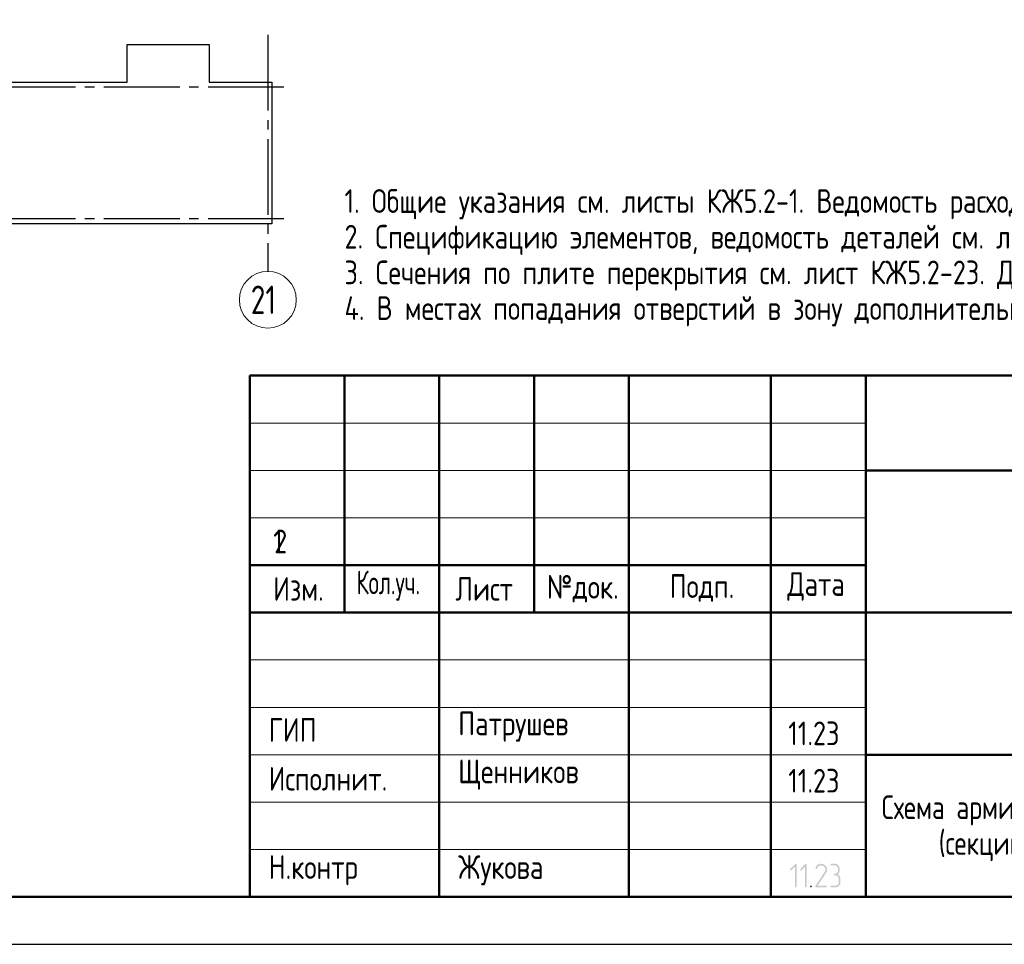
# Model space of a CAD drawing. Header units: millimetres. Extents: x 0 to 32559, y 0 to 42000.
# Tile 2 of 13: x 8272 to 18663, y 0 to 9755. Entities that reach past the tile are written whole.
import ezdxf

# ---------------------------------------------------------------- set-up
doc = ezdxf.new("R2010")
doc.units = ezdxf.units.MM
doc.linetypes.add('______5', pattern=[1100, 800, -100, 100, -100])
doc.layers.add('Standard', color=7, linetype='Continuous', lineweight=25)
doc.layers.add('Оси', color=40, linetype='______5', lineweight=18)
doc.styles.add('GOST 2.304-81', font='txt')
doc.styles.add('ISOCPEUR', font='txt')

msp = doc.modelspace()

# ---------------------------------------------------------------- hatches: boundary and pattern name
at = {"layer": 'Standard', "linetype": 'Continuous', "lineweight": 25, "transparency": 33554687}
for points in [[(16472, 610), (16472, 609), (16472, 608), (16472, 607), (16471, 606), (16471, 605), (16471, 605), (16470, 604), (16469, 603), (16468, 602), (16467, 602), (16465, 601), (16463, 601), (16463, 601), (16462, 601), (16461, 601), (16461, 602), (16460, 602), (16459, 602), (16458, 603), (16457, 603), (16456, 604), (16456, 605), (16455, 605), (16455, 606), (16455, 607), (16454, 608), (16454, 609), (16454, 610), (16454, 820), (16416, 782), (16415, 780), (16413, 780), (16412, 779), (16410, 779), (16408, 779), (16407, 780), (16405, 780), (16404, 782), (16402, 783), (16402, 785), (16401, 786), (16401, 788), (16401, 788), (16401, 789), (16401, 790), (16402, 790), (16402, 791), (16402, 792), (16403, 793), (16404, 794), (16457, 848), (16458, 849), (16460, 849), (16461, 850), (16463, 850), (16465, 850), (16466, 849), (16468, 849), (16469, 848), (16470, 847), (16470, 846), (16471, 846), (16471, 845), (16472, 844), (16472, 843), (16472, 842), (16472, 841)], [(16578, 610), (16578, 609), (16578, 608), (16578, 607), (16578, 606), (16578, 605), (16577, 605), (16577, 604), (16576, 603), (16575, 602), (16573, 602), (16572, 601), (16570, 601), (16569, 601), (16569, 601), (16568, 601), (16567, 602), (16566, 602), (16565, 602), (16565, 603), (16563, 603), (16563, 604), (16562, 605), (16562, 605), (16561, 606), (16561, 607), (16561, 608), (16561, 609), (16561, 610), (16561, 820), (16523, 782), (16521, 780), (16520, 780), (16518, 779), (16517, 779), (16515, 779), (16513, 780), (16512, 780), (16510, 782), (16509, 783), (16508, 785), (16508, 786), (16508, 788), (16508, 788), (16508, 789), (16508, 790), (16508, 790), (16509, 791), (16509, 792), (16510, 793), (16510, 794), (16563, 848), (16565, 849), (16566, 849), (16568, 850), (16569, 850), (16571, 850), (16573, 849), (16574, 849), (16576, 848), (16576, 847), (16577, 846), (16577, 846), (16578, 845), (16578, 844), (16578, 843), (16578, 842), (16578, 841)], [(16782, 601), (16676, 601), (16675, 601), (16673, 602), (16671, 603), (16670, 604), (16669, 606), (16668, 607), (16667, 609), (16667, 611), (16667, 612), (16668, 613), (16668, 614), (16669, 615), (16766, 763), (16770, 770), (16773, 776), (16774, 779), (16774, 782), (16775, 786), (16775, 789), (16775, 791), (16775, 793), (16774, 795), (16774, 798), (16773, 800), (16773, 802), (16772, 804), (16771, 805), (16770, 807), (16769, 809), (16768, 811), (16767, 813), (16765, 814), (16764, 816), (16762, 818), (16760, 819), (16759, 821), (16757, 822), (16755, 823), (16753, 824), (16751, 826), (16749, 827), (16747, 828), (16745, 828), (16743, 829), (16741, 830), (16739, 831), (16736, 831), (16734, 831), (16732, 832), (16730, 832), (16728, 832), (16724, 832), (16721, 831), (16718, 831), (16716, 830), (16713, 829), (16710, 828), (16707, 827), (16705, 825), (16702, 823), (16700, 821), (16697, 819), (16695, 816), (16693, 813), (16691, 809), (16689, 806), (16688, 802), (16687, 800), (16686, 799), (16685, 798), (16684, 798), (16684, 797), (16682, 797), (16681, 796), (16680, 796), (16678, 796), (16676, 797), (16674, 797), (16673, 798), (16672, 799), (16672, 800), (16671, 800), (16671, 801), (16671, 802), (16670, 803), (16670, 804), (16670, 805), (16671, 808), (16672, 811), (16673, 813), (16674, 816), (16675, 818), (16676, 820), (16678, 823), (16679, 825), (16680, 827), (16682, 829), (16683, 831), (16685, 832), (16687, 834), (16688, 836), (16690, 837), (16692, 839), (16694, 840), (16698, 843), (16701, 844), (16705, 846), (16709, 848), (16713, 849), (16718, 849), (16722, 850), (16727, 850), (16730, 850), (16733, 850), (16736, 849), (16739, 849), (16742, 848), (16745, 848), (16748, 847), (16751, 846), (16754, 845), (16756, 843), (16759, 842), (16762, 840), (16764, 839), (16767, 837), (16770, 835), (16772, 833), (16775, 830), (16777, 828), (16779, 825), (16781, 823), (16783, 820), (16785, 818), (16787, 815), (16788, 812), (16789, 810), (16790, 807), (16791, 804), (16792, 801), (16792, 798), (16793, 795), (16793, 792), (16793, 789), (16793, 784), (16792, 780), (16792, 776), (16790, 772), (16790, 770), (16789, 767), (16788, 765), (16787, 763), (16786, 760), (16784, 758), (16783, 755), (16781, 753), (16693, 619), (16782, 619), (16784, 619), (16786, 618), (16787, 618), (16788, 616), (16790, 615), (16791, 613), (16791, 612), (16791, 610), (16791, 609), (16791, 607), (16790, 606), (16789, 604), (16788, 603), (16788, 603), (16787, 602), (16786, 602), (16785, 602), (16784, 601), (16783, 601)], [(16905, 737), (16908, 736), (16911, 734), (16914, 732), (16916, 730), (16919, 727), (16921, 724), (16923, 722), (16925, 718), (16927, 715), (16929, 712), (16930, 708), (16932, 705), (16933, 701), (16933, 697), (16934, 694), (16934, 690), (16934, 655), (16934, 652), (16933, 649), (16933, 646), (16933, 644), (16932, 641), (16931, 639), (16931, 636), (16930, 634), (16929, 632), (16928, 629), (16926, 627), (16925, 625), (16923, 623), (16922, 621), (16920, 619), (16918, 617), (16916, 615), (16914, 613), (16912, 611), (16910, 610), (16908, 609), (16905, 607), (16903, 606), (16901, 605), (16898, 604), (16896, 603), (16894, 603), (16891, 602), (16888, 602), (16886, 602), (16883, 601), (16880, 601), (16836, 601), (16834, 601), (16832, 602), (16831, 603), (16829, 604), (16828, 605), (16828, 607), (16827, 608), (16827, 610), (16827, 611), (16828, 613), (16828, 614), (16829, 616), (16830, 616), (16830, 617), (16831, 618), (16832, 618), (16833, 619), (16834, 619), (16835, 619), (16836, 619), (16880, 619), (16884, 619), (16888, 620), (16891, 620), (16894, 622), (16897, 623), (16900, 625), (16903, 627), (16906, 629), (16908, 632), (16910, 635), (16912, 638), (16913, 641), (16915, 644), (16915, 647), (16916, 651), (16916, 655), (16916, 690), (16916, 694), (16915, 697), (16915, 701), (16913, 704), (16912, 707), (16910, 710), (16908, 713), (16906, 715), (16903, 718), (16900, 720), (16897, 722), (16894, 723), (16891, 724), (16888, 725), (16884, 726), (16880, 726), (16871, 726), (16869, 726), (16868, 726), (16866, 727), (16865, 728), (16864, 730), (16863, 731), (16863, 733), (16863, 735), (16863, 736), (16863, 737), (16864, 738), (16865, 740), (16865, 741), (16866, 742), (16867, 742), (16867, 743), (16868, 743), (16869, 743), (16870, 743), (16871, 743), (16875, 743), (16879, 744), (16882, 745), (16885, 746), (16888, 747), (16891, 749), (16894, 751), (16897, 754), (16899, 756), (16901, 759), (16903, 762), (16904, 765), (16906, 768), (16906, 772), (16907, 775), (16907, 779), (16907, 797), (16907, 800), (16906, 804), (16906, 807), (16904, 810), (16903, 814), (16901, 816), (16899, 819), (16897, 822), (16894, 824), (16891, 826), (16888, 828), (16885, 830), (16882, 831), (16879, 832), (16875, 832), (16871, 832), (16836, 832), (16834, 832), (16832, 833), (16831, 834), (16829, 835), (16828, 836), (16828, 838), (16827, 839), (16827, 841), (16827, 842), (16828, 844), (16828, 845), (16829, 847), (16830, 847), (16830, 848), (16831, 849), (16832, 849), (16833, 850), (16834, 850), (16835, 850), (16836, 850), (16871, 850), (16874, 850), (16877, 850), (16880, 849), (16882, 849), (16885, 849), (16887, 848), (16890, 847), (16892, 846), (16894, 845), (16897, 844), (16899, 843), (16901, 841), (16903, 840), (16905, 838), (16907, 836), (16909, 835), (16911, 833), (16913, 831), (16914, 829), (16916, 826), (16917, 824), (16919, 822), (16920, 820), (16921, 817), (16922, 815), (16922, 812), (16923, 810), (16924, 807), (16924, 805), (16924, 802), (16925, 799), (16925, 797), (16925, 779), (16925, 773), (16925, 772), (16925, 771), (16925, 770), (16924, 770), (16924, 768), (16924, 767), (16923, 767), (16923, 766), (16923, 764), (16922, 761), (16921, 759), (16920, 756), (16918, 753), (16917, 751), (16915, 749), (16914, 746), (16912, 744), (16910, 742), (16908, 740)], [(16623, 619), (16624, 619), (16626, 618), (16627, 618), (16629, 616), (16630, 615), (16631, 613), (16632, 612), (16632, 610), (16632, 609), (16631, 607), (16630, 606), (16629, 604), (16629, 603), (16628, 603), (16627, 602), (16627, 602), (16626, 602), (16625, 601), (16624, 601), (16623, 601), (16621, 601), (16619, 602), (16617, 603), (16616, 604), (16615, 605), (16614, 607), (16614, 608), (16614, 610), (16614, 611), (16614, 613), (16615, 614), (16616, 616), (16617, 616), (16617, 617), (16618, 618), (16619, 618), (16620, 619), (16621, 619), (16622, 619)]]:
    msp.add_hatch(color=7, dxfattribs=at).paths.add_polyline_path(points, flags=16)

# ---------------------------------------------------------------- linework, layer by layer
at = {"layer": 'Standard', "color": 7, "linetype": 'Continuous', "lineweight": 50, "transparency": 33554687}
for p, q in [((10700, 500), (10700, 6000)), ((10700, 6000), (29200, 6000)), ((11700, 3500), (11700, 6000)), ((12700, 500), (12700, 6000)), ((13700, 3500), (13700, 6000)), ((14700, 500), (14700, 6000)), ((16200, 500), (16200, 6000)), ((17200, 500), (17200, 6000)), ((17200, 5000), (29200, 5000)), ((10700, 4000), (17200, 4000)), ((10700, 4000), (17200, 4000)), ((10700, 3500), (17200, 3500)), ((10700, 3500), (17200, 3500)), ((17200, 3500), (29200, 3500)), ((17200, 2000), (29200, 2000))]:
    msp.add_line(p, q, dxfattribs=at)
at = {"layer": 'Standard', "color": 7, "linetype": 'Continuous', "lineweight": 13, "transparency": 33554687}
for p, q in [((10700, 5500), (17200, 5500)), ((10700, 5000), (17200, 5000)), ((10700, 4500), (17200, 4500)), ((10700, 3000), (17200, 3000)), ((10700, 2500), (17200, 2500)), ((10700, 2500), (17200, 2500)), ((10700, 2000), (17200, 2000)), ((10700, 2000), (17200, 2000)), ((10700, 1500), (17200, 1500)), ((10700, 1000), (17200, 1000))]:
    msp.add_line(p, q, dxfattribs=at)
at = {"layer": 'Standard', "color": 7, "linetype": 'Continuous', "lineweight": 25, "transparency": 33554687}
msp.add_line((10700, 500), (29200, 500), dxfattribs=at)
msp.add_line((10700, 500), (29200, 500), dxfattribs=at)
msp.add_line((10700, 500), (29200, 500), dxfattribs=at)
at = {"layer": 'Standard', "color": 7, "linetype": 'Continuous', "lineweight": 13, "transparency": 33554687}
msp.add_lwpolyline([(0, 0), (29700, 0), (29700, 42000), (0, 42000), (0, 0)], close=True, dxfattribs=at)
msp.add_lwpolyline([(29700, 42000), (0, 42000), (0, 0), (29700, 0), (29700, 42000)], dxfattribs=at)
msp.add_lwpolyline([(29700, 42000), (0, 42000), (0, 0), (29700, 0), (29700, 42000)], dxfattribs=at)
at = {"layer": 'Standard', "color": 7, "linetype": 'Continuous', "lineweight": 25, "transparency": 33554687}
for points in [[(29700, 42000), (0, 42000), (0, 0), (29700, 0), (29700, 42000)], [(6673, 7600), (6673, 9063), (6693, 9063), (6693, 9078), (6673, 9078), (6673, 9096), (7301, 9096), (7301, 9493), (8169, 9493), (8169, 9096), (8787, 9096), (9405, 9096), (9405, 9493), (10273, 9493), (10273, 9096), (10934, 9096), (10934, 7600), (8787, 7600), (6673, 7600)], [(29200, 6000), (10700, 6000), (10700, 500), (29200, 500), (29200, 6000)]]:
    msp.add_lwpolyline(points, dxfattribs=at)
at = {"layer": 'Standard', "color": 7, "linetype": 'Continuous', "lineweight": 50, "transparency": 33554687}
msp.add_lwpolyline([(2000, 41500), (29200, 41500), (29200, 500), (2000, 500), (2000, 41500)], close=True, dxfattribs=at)
at = {"layer": 'Оси', "color": 8, "linetype": '______5', "lineweight": -3, "transparency": 33554687}
for p, q in [((10891, 9596), (10891, 7100)), ((11061, 9043), (3600, 9043)), ((11061, 9043), (3600, 9043)), ((11061, 7653), (3600, 7653))]:
    msp.add_line(p, q, dxfattribs=at)
at = {"layer": 'Оси', "color": 7, "linetype": 'Continuous', "lineweight": 13, "transparency": 33554687}
msp.add_circle((10891, 6800), 300, dxfattribs=at)

# ---------------------------------------------------------------- texts
at = {"layer": 'Standard', "color": 7, "linetype": 'Continuous', "lineweight": 13, "transparency": 33554687, "insert": (11700, 7967), "char_height": 250, "width": 20566.88, "attachment_point": 1, "line_spacing_factor": 0.903614}
msp.add_mtext('\\A1;{\\fGOST 2.304-81|i0|b0;\\H250.000000;\\W1.000000;\\C7;1. Общие указания см. листы КЖ5.2-1. Ведомость расхода стали см. лист КЖ5.2-22.}\\P{\\fGOST 2.304-81|i0|b0;\\H250.000000;\\W1.000000;\\C7;2. Спецификацию элементов, ведомость деталей см. листы КЖ5.2-21...22.}\\P{\\fGOST 2.304-81|i0|b0;\\H250.000000;\\W1.000000;\\C7;3. Сечения по плите перекрытия см. лист КЖ5.2-23. Детали плана см. лист КЖ5.2-46...47.}\\P{\\fGOST 2.304-81|i0|b0;\\H250.000000;\\W1.000000;\\C7;4. В местах попадания отверстий в зону дополнительного армирования, стержни арматуры раздвинуть либо отогнцть по месту.}\\P', dxfattribs=at)
at = {"layer": 'Standard', "color": 7, "linetype": 'Continuous', "lineweight": 25, "transparency": 33554687}
for s, insert, char_height, width, attachment_point, style in [('\\W0.75;21', (10711, 6650), 300, 472.28, 7, 'ISOCPEUR'), ('\\A1;{\\fGOST 2.304-81|i0|b0;\\H250.000000;\\W1.000000;\\C7;2}\\P', (11027, 4375), 250, 283.33, 2, 'GOST 2.304-81'), ('1', (10948, 4125), 250, 231.56, 7, 'GOST 2.304-81'), ('Изм.', (10948, 3625), 250, 631.15, 7, 'GOST 2.304-81'), ('Лист', (12871, 3625), 250, 782.23, 7, 'GOST 2.304-81'), ('Дата', (16373, 3625), 250, 782.23, 7, 'GOST 2.304-81'), ('\\W0.83;Кол.уч.', (11827, 3625), 250, 799.96, 7, 'GOST 2.304-81'), ('№док.', (13835, 3607), 250, 853.39, 7, 'GOST 2.304-81'), ('Подп.', (15131, 3614), 250, 764.54, 7, 'GOST 2.304-81'), ('ГИП', (10900, 2137), 250, 586.81, 7, 'GOST 2.304-81'), ('Патрушев', (12900, 2137), 250, 1386.36, 7, 'GOST 2.304-81'), ('11.23', (16383, 2101), 250, 693.37, 7, 'GOST 2.304-81'), ('Исполнит.', (10900, 1622), 250, 1386.36, 7, 'GOST 2.304-81'), ('Щенников', (12900, 1631), 250, 1333.08, 7, 'GOST 2.304-81'), ('11.23', (16383, 1601), 250, 693.37, 7, 'GOST 2.304-81'), ('Н.контр', (10900, 622), 250, 1102.09, 7, 'GOST 2.304-81'), ('Жукова', (12900, 622), 250, 1031.11, 7, 'GOST 2.304-81')]:
    msp.add_mtext(s, dxfattribs=dict(at, insert=insert, char_height=char_height, width=width, attachment_point=attachment_point, style=style))
at = {"layer": 'Standard', "color": 7, "linetype": 'Continuous', "lineweight": 25, "transparency": 33554687, "insert": (20700, 1571), "char_height": 250, "width": 8087.5, "attachment_point": 2, "line_spacing_factor": 0.903614}
msp.add_mtext('\\A1;{\\fGOST 2.304-81|i0|b0;\\H250.000000;\\W0.952381;\\C7;Схема армирования плиты перекрытия на отм. +3.200}\\P{\\fGOST 2.304-81|i0|b0;\\H250.000000;\\W0.952381;\\C7;(секции 5) фоновое, нижнее дополнительное}\\P', dxfattribs=at)

doc.saveas('drawing.dxf')
